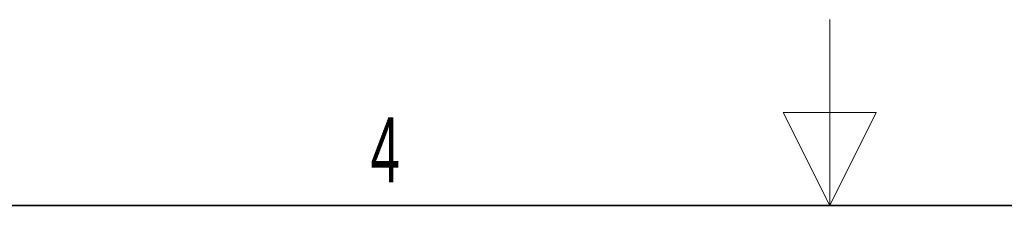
# Paper-space layout 'Blatt2' of a CAD drawing. Header units: millimetres. Extents: x 5 to 418, y 2 to 292.
# Tile 90 of 115: x 173 to 226, y 282 to 292. Entities that reach past the tile are written whole.
import ezdxf

# ---------------------------------------------------------------- set-up
doc = ezdxf.new("R2010")
doc.units = ezdxf.units.MM
doc.layers.add('SLD-0', color=7, linetype='Continuous')
doc.styles.add('SLDTEXTSTYLE0', font='TXT', dxfattribs={"width": 0.605})

psp = doc.layouts.new('Blatt2')

# ---------------------------------------------------------------- linework, layer by layer
at = {"layer": 'SLD-0', "lineweight": 18}
for p, q in [((217, 292.5), (217, 282.5)), ((219.5, 287.5), (214.5, 287.5)), ((214.5, 287.5), (217, 282.5)), ((217, 282.5), (219.5, 287.5))]:
    psp.add_line(p, q, dxfattribs=at)
at = {"layer": 'SLD-0', "lineweight": 35}
psp.add_line((408, 282.5), (26, 282.5), dxfattribs=at)

# ---------------------------------------------------------------- texts
at = {"layer": 'SLD-0', "insert": (193.103, 287.243), "char_height": 3.5, "attachment_point": 2, "style": 'SLDTEXTSTYLE0'}
psp.add_mtext('4', dxfattribs=at)

doc.saveas('drawing.dxf')
